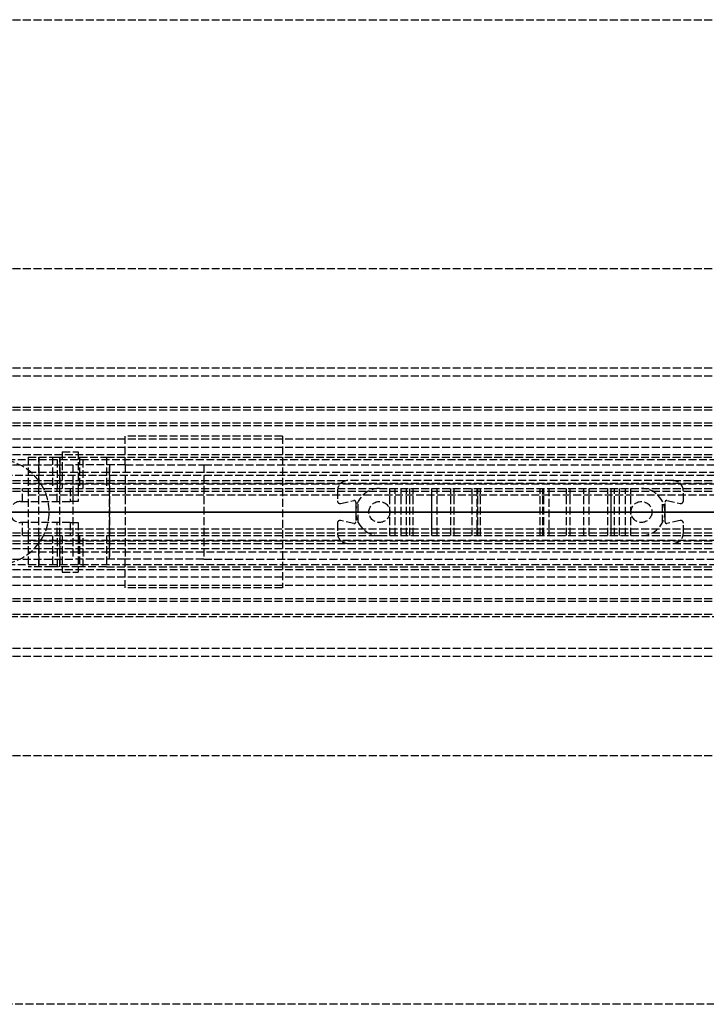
# Model space of a CAD drawing. Header units: millimetres. Extents: x 0 to 2050, y -94 to 94.
# Tile 10 of 14: x 109 to 240, y -94 to 94. Entities that reach past the tile are written whole.
import ezdxf

# ---------------------------------------------------------------- set-up
doc = ezdxf.new("R2010")
doc.units = ezdxf.units.MM
doc.header["$LTSCALE"] = 10
doc.linetypes.add('ALLCAD_Strich', pattern=[0.2, 0.15, -0.05])
doc.layers.add('BESCH_KONT_sich_schn_ansi_2d', color=40, linetype='Continuous')
doc.layers.add('BESCH_KONT_sich_schn_grun_2d', color=10, linetype='Continuous')

msp = doc.modelspace()

# ---------------------------------------------------------------- linework, layer by layer
at = {"layer": 'BESCH_KONT_sich_schn_ansi_2d', "linetype": 'ALLCAD_Strich'}
for p, q in [((0, 0, 2353), (2050, 0, 2353)), ((0, 0, 2359.5), (2050, 0, 2359.5)), ((0, 0, 2359), (2050, 0, 2359)), ((2050, 0, 2362), (0, 0, 2362)), ((2050, 0, 2361.5), (0, 0, 2361.5)), ((0, 0, 26), (1005, 0, 26)), ((0, 0, 2350), (2020, 0, 2350)), ((0, 0, 2350.5), (2020, 0, 2350.5)), ((0, 0, 2355), (2020, 0, 2355)), ((0, 0, 2326.5), (2020, 0, 2326.5)), ((0, 0, 2352.5), (2020, 0, 2352.5)), ((2020, 0, 2325.5), (0, 0, 2325.5)), ((0, 0, 2324), (2020, 0, 2324)), ((0, 0, 26), (1005, 0, 26)), ((0, 0, 25), (1005, 0, 25)), ((965, 0, 2318), (0, 0, 2318)), ((0, 0, 9), (963, 0, 9)), ((0, 0, 8), (963, 0, 8)), ((2050, 0, 2418), (0, 0, 2418)), ((0, 0, 2368), (2050, 0, 2368)), ((0, 0, 2322), (965, 0, 2322)), ((85.61, 0, 2340.5), (119, 0, 2340.5)), ((105, 0, 2288), (115, 0, 2288)), ((109.5, 0, 2340.5), (109.5, 0, 2329.49)), ((116.5, 0, 2329.5), (109.89, 0, 2329.5)), ((111, 0, 2325.48), (409.1, 0, 2325.48)), ((111, 0, 2326.8), (408.02, 0, 2326.8)), ((115.61, 0, 2337.74), (111, 0, 2337.74)), ((111, 0, 2337.74), (111, 0, 2326.8)), ((111, 0, 2326.8), (111, 0, 2325.48)), ((111, 0, 2325.48), (111, 0, 2322)), ((111, 0, 2328.7), (396.95, 0, 2328.7)), ((419.45, 0, 2321.7), (111, 0, 2321.7)), ((111, 0, 2322), (111, 0, 2321.7)), ((115, 0, 2288), (115, 0, 2318)), ((116.6, 0, 2338.31), (115.61, 0, 2337.74)), ((129.5, 0, 2365), (119.5, 0, 2365)), ((119.5, 0, 2365), (119.5, 0, 2362)), ((120.5, 0, 2339), (120.5, 0, 2333.5)), ((125.93, 0, 2343.7), (120.8, 0, 2340.74)), ((125.93, 0, 2343.7), (388.1, 0, 2343.7)), ((126.5, 0, 2359), (126.5, 0, 2362)), ((126.5, 0, 2362), (126.5, 0, 2355)), ((129.5, 0, 2359), (129.5, 0, 2365)), ((129.5, 0, 2355), (129.5, 0, 2359)), ((144.5, 0, 2359), (144.5, 0, 2362)), ((159.5, 0, 2359), (159.5, 0, 2355)), ((172, 0, 2352), (170, 0, 2352)), ((170, 0, 2352), (170, 0, 2350)), ((170.6, 0, 2352), (170.6, 0, 2350)), ((172, 0, 2352), (234, 0, 2352)), ((172, 0, 2352), (172, 0, 2350)), ((234, 0, 2350), (172, 0, 2350)), ((173.14, 0, 2352), (173.14, 0, 2350)), ((173.98, 0, 2347), (173.5, 0, 2350)), ((173.5, 0, 2352), (173.5, 0, 2350)), ((178, 0, 2347), (173.98, 0, 2347)), ((176, 0, 2352), (176, 0, 2347)), ((178, 0, 2350), (178, 0, 2347)), ((178, 0, 2347), (180.01, 0, 2347)), ((180, 0, 2352), (180, 0, 2347)), ((181.01, 0, 2346.73), (182.16, 0, 2346.07)), ((183.16, 0, 2345.8), (184.43, 0, 2345.8)), ((184.43, 0, 2345.8), (183.8, 0, 2343.2)), ((183.8, 0, 2343.2), (183.8, 0, 2342.2)), ((187.96, 0, 2342), (183.84, 0, 2342)), ((188, 0, 2344.39), (188.01, 0, 2344.39)), ((188, 0, 2344.39), (188.01, 0, 2344.39)), ((188, 0, 2344.4), (188.01, 0, 2344.4)), ((188, 0, 2344.4), (188.01, 0, 2344.4)), ((188, 0, 2344.4), (188.01, 0, 2344.4)), ((188, 0, 2344.39), (188.01, 0, 2344.39)), ((188, 0, 2342.2), (188, 0, 2344.4)), ((188, 0, 2344.39), (188.01, 0, 2344.39)), ((188, 0, 2344.39), (188.01, 0, 2344.39)), ((188, 0, 2344.4), (188.01, 0, 2344.4)), ((188, 0, 2344.4), (188.01, 0, 2344.4)), ((188, 0, 2344.4), (188.01, 0, 2344.4)), ((188, 0, 2344.4), (188.01, 0, 2344.4)), ((188, 0, 2344.39), (188.01, 0, 2344.39)), ((188, 0, 2344.39), (188.01, 0, 2344.39)), ((188, 0, 2344.39), (188.01, 0, 2344.39)), ((188.01, 0, 2344.39), (188.01, 0, 2344.39)), ((188.01, 0, 2344.4), (188.01, 0, 2344.39)), ((188.01, 0, 2344.4), (188.01, 0, 2344.4)), ((189, 0, 2345.4), (191.61, 0, 2345.4)), ((192.29, 0, 2345.14), (195.69, 0, 2342)), ((196.62, 0, 2342), (195.69, 0, 2342)), ((196.8, 0, 2342.5), (196.8, 0, 2346.5)), ((197.3, 0, 2347), (208.7, 0, 2347)), ((209.2, 0, 2346.5), (209.2, 0, 2342.5)), ((210.31, 0, 2342), (209.38, 0, 2342)), ((210.31, 0, 2342), (213.71, 0, 2345.14)), ((214.39, 0, 2345.4), (217, 0, 2345.4)), ((218, 0, 2344.4), (218, 0, 2342.2)), ((222.16, 0, 2342), (218.04, 0, 2342)), ((222.2, 0, 2343.2), (221.57, 0, 2345.8)), ((221.57, 0, 2345.8), (222.84, 0, 2345.8)), ((222.2, 0, 2342.2), (222.2, 0, 2343.2)), ((223.84, 0, 2346.07), (224.99, 0, 2346.73)), ((225.99, 0, 2347), (228, 0, 2347)), ((226, 0, 2352), (226, 0, 2347)), ((228, 0, 2350), (228, 0, 2347)), ((232.02, 0, 2347), (228, 0, 2347)), ((230, 0, 2352), (230, 0, 2347)), ((232.5, 0, 2350), (232.02, 0, 2347)), ((232.5, 0, 2352), (232.5, 0, 2350)), ((232.86, 0, 2352), (232.86, 0, 2350)), ((234, 0, 2352), (234, 0, 2350)), ((236, 0, 2352), (234, 0, 2352)), ((235.4, 0, 2352), (235.4, 0, 2350)), ((236, 0, 2352), (236, 0, 2350))]:
    msp.add_line(p, q, dxfattribs=at)
at = {"layer": 'BESCH_KONT_sich_schn_ansi_2d', "linetype": 'ALLCAD_Strich', "extrusion": (0, 1, 0)}
msp.add_circle((-115, 2334), 2, dxfattribs=at)
at = {"layer": 'BESCH_KONT_sich_schn_ansi_2d', "linetype": 'ALLCAD_Strich', "extrusion": (0, -1, 0)}
for centre, radius in [((115, 2334), 2), ((115, 2334), 2), ((119, 2339), 1.5)]:
    msp.add_circle(centre, radius, dxfattribs=at)
for centre, radius, start, end in [((109.89, 2323.5), 6, 90, 125), ((183.16, 2347.8), 2, 240, 270), ((184.3, 2342.2), 0.5, 180, 203.5782), ((187.5, 2342.2), 0.5, 336.4218, 359.9999), ((196, 2342.5), 0.801, 321.3195, 360), ((210, 2342.5), 0.801, 180, 218.6805), ((218.5, 2342.2), 0.5, 180.0001, 203.5782), ((221.7, 2342.2), 0.5, 336.4218, 0), ((222.84, 2347.8), 2, 270, 300)]:
    msp.add_arc(centre, radius, start, end, dxfattribs=at)
at = {"layer": 'BESCH_KONT_sich_schn_ansi_2d', "linetype": 'ALLCAD_Strich', "extrusion": (0, 1, 0)}
for centre, radius, start, end in [((-116.5, 2333.5), 4, 180, 270), ((-119, 2339), 2.5, 135.9783, 344.0144), ((-180.01, 2345), 2, 90, 120), ((-189, 2344.4), 1, 0.0001, 90), ((-191.61, 2344.4), 1, 90, 132.6467), ((-197.3, 2346.5), 0.5, 0, 90), ((-208.7, 2346.5), 0.5, 90, 180), ((-214.39, 2344.4), 1, 47.3533, 90), ((-217, 2344.4), 1, 90, 179.9999), ((-225.99, 2345), 2, 60, 90)]:
    msp.add_arc(centre, radius, start, end, dxfattribs=at)
at = {"layer": 'BESCH_KONT_sich_schn_grun_2d', "linetype": 'ALLCAD_Strich'}
for p, q in [((0, 94), (2050, 94)), ((0, 46.5), (2050, 46.5)), ((0, 27.5), (2050, 27.5)), ((0, 27.5), (2050, 27.5)), ((0, 26), (2050, 26)), ((0, 20), (1005, 20)), ((0, 19.5), (2050, 19.5)), ((0, 17), (2050, 17)), ((0, 16.5), (2020, 16.5)), ((0, 14), (2020, 14)), ((159.5, 14.5), (129.5, 14.5)), ((129.5, 9), (129.5, 14.5)), ((159.5, 14.5), (159.5, -14.5)), ((0, 12.38), (2020, 12.38)), ((117.5, 11.5), (117.5, 4.5)), ((117.5, 11.5), (120.5, 11.5)), ((120.5, 11.5), (120.5, 4.5)), ((0, 11), (1005, 11)), ((105, 10), (900, 10)), ((105, 10), (900, 10)), ((111, 10.5), (111, 4.5)), ((111, 10.5), (115.61, 10.5)), ((113, 10.5), (113, 4.5)), ((113, -10.5), (113, 10.5)), ((115.61, 10.5), (115.61, 4.5)), ((115.61, 10.5), (116.6, 10.5)), ((116.6, 4.5), (116.6, 10.5)), ((116.6, 10.5), (120.8, 10.5)), ((117, 10.5), (117, 4.5)), ((117, -10.5), (117, 10.5)), ((120.8, 10.5), (125.93, 10.5)), ((120.8, 10.5), (120.8, 4.5)), ((121.5, 4.5), (121.5, 10.5)), ((125.93, 10.5), (125.93, 4.5)), ((125.93, 10.5), (388.1, 10.5)), ((0, 9), (119.5, 9)), ((111, 7.63), (408.02, 7.63)), ((129.5, 9), (119.5, 9)), ((119.5, 9), (119.5, -9)), ((126.5, -9), (126.5, 9)), ((126.5, 9), (126.5, -9)), ((129.5, 9), (144.5, 9)), ((129.5, 9), (129.5, -9)), ((144.5, 9), (144.5, -9)), ((144.5, 9), (619.5, 9)), ((2020, 7), (0, 7)), ((0, 6), (172, 6)), ((234, 6), (172, 6)), ((234, 6), (2020, 6)), ((0, 4.5), (2020, 4.5)), ((0, 4), (2020, 4)), ((0.02, 5.5), (2020, 5.5)), ((109.89, 2), (109.89, 4.5)), ((111, 5.4), (409.1, 5.4)), ((111, 4.5), (111, -4.5)), ((116.5, 2), (116.5, 4.5)), ((119, 4.5), (119, 2)), ((120.5, 4.5), (120.5, 2)), ((170, 4), (170, 2.12)), ((180.01, -4.5), (180.01, 4.5)), ((181.01, -4.5), (181.01, 4.5)), ((182.16, -4.5), (182.16, 4.5)), ((183.16, -4.5), (183.16, 4.5)), ((183.8, -4.5), (183.8, 4.5)), ((183.84, -4.5), (183.84, 4.5)), ((184.43, -4.5), (184.43, 4.5)), ((187.96, 4.5), (187.96, -4.5)), ((188, 0.01), (188, 4.5)), ((188, -4.5), (188, 4.5)), ((189, -4.5), (189, 4.5)), ((191.61, -4.5), (191.61, 4.5)), ((192.29, -4.5), (192.29, 4.5)), ((195.69, -4.5), (195.69, 4.5)), ((196.62, 4.5), (196.62, -4.5)), ((196.8, -4.5), (196.8, 4.5)), ((196.8, -4.5), (196.8, 4.5)), ((197.3, -4.5), (197.3, 4.5)), ((208.7, -4.5), (208.7, 4.5)), ((209.2, -4.5), (209.2, 4.5)), ((209.2, -4.5), (209.2, 4.5)), ((209.38, -4.5), (209.38, 4.5)), ((210.31, 4.5), (210.31, -4.5)), ((213.71, -4.5), (213.71, 4.5)), ((214.39, -4.5), (214.39, 4.5)), ((217, -4.5), (217, 4.5)), ((218, -4.5), (218, 4.5)), ((218, -4.5), (218, 4.5)), ((218.04, -4.5), (218.04, 4.5)), ((221.57, -4.5), (221.57, 4.5)), ((222.16, 4.5), (222.16, -4.5)), ((222.2, -4.5), (222.2, 4.5)), ((222.84, -4.5), (222.84, 4.5)), ((223.84, -4.5), (223.84, 4.5)), ((224.99, -4.5), (224.99, 4.5)), ((225.99, -4.5), (225.99, 4.5)), ((236, 2.12), (236, 4)), ((109.5, 2), (119, 2)), ((111, 3.3), (419.45, 3.3)), ((120.5, 2), (119, 2)), ((170.6, 1.63), (173.14, 2.17)), ((173.98, -2.01), (173.98, 2.01)), ((232.02, -2.01), (232.02, 2.01)), ((232.86, 2.17), (235.4, 1.63)), ((173.5, 1.88), (173.5, -1.88)), ((188, 0.01), (188.01, 0.01)), ((188, 0.01), (188, 0.01)), ((188, 0.01), (188.01, 0.01)), ((188, 0.01), (188.01, 0.01)), ((188, 0.01), (188.01, 0.01)), ((188, 0.01), (188.01, 0.01)), ((188, 0.01), (188.01, 0.01)), ((188, 0.01), (188.01, 0.01)), ((188, -0.01), (188, 0.01)), ((188, 0), (188.01, 0)), ((188, 0), (188.01, 0)), ((188, 0), (188.01, 0)), ((188, 0), (188.01, 0)), ((188.01, 0.01), (188.01, 0.01)), ((188.01, 0.01), (188.01, 0.01)), ((188.01, 0), (188.01, 0.01)), ((188.01, 0), (188.01, 0)), ((188.01, 0), (188.01, 0)), ((232.5, -1.88), (232.5, 1.88)), ((173.14, -2.17), (170.6, -1.63)), ((188, 0), (188.01, 0)), ((188, 0), (188.01, 0)), ((188, 0), (188.01, 0)), ((188, 0), (188.01, 0)), ((188, 0), (188.01, 0)), ((188, -0.01), (188, -0.01)), ((188, -0.01), (188.01, -0.01)), ((188, -0.01), (188.01, -0.01)), ((188, -0.01), (188.01, -0.01)), ((188, -0.01), (188.01, -0.01)), ((188, -0.01), (188.01, -0.01)), ((188, -0.01), (188.01, -0.01)), ((188, -0.01), (188.01, -0.01)), ((188, -4.5), (188, -0.01)), ((188.01, 0), (188.01, -0.01)), ((188.01, 0), (188.01, 0)), ((188.01, -0.01), (188.01, -0.01)), ((188.01, -0.01), (188.01, -0.01)), ((235.4, -1.63), (232.86, -2.17)), ((119, -2), (109.5, -2)), ((109.89, -4.5), (109.89, -2)), ((419.45, -3.3), (111, -3.3)), ((116.5, -4.5), (116.5, -2)), ((119, -2), (119, -4.5)), ((119, -2), (120.5, -2)), ((120.5, -2), (120.5, -4.5)), ((170, -2.12), (170, -4)), ((236, -4), (236, -2.12)), ((0, -4), (2020, -4)), ((0, -4.5), (2020, -4.5)), ((0, -5.5), (2020, -5.5)), ((111, -4.5), (111, -10.5)), ((111, -5.4), (409.1, -5.4)), ((113, -4.5), (113, -10.5)), ((115.61, -4.5), (115.61, -10.5)), ((116.6, -10.5), (116.6, -4.5)), ((117, -4.5), (117, -10.5)), ((117.5, -4.5), (117.5, -11.5)), ((120.5, -4.5), (120.5, -11.5)), ((120.8, -4.5), (120.8, -10.5)), ((121.5, -10.5), (121.5, -4.5)), ((125.93, -4.5), (125.93, -10.5)), ((0, -6), (172, -6)), ((0, -7), (2020, -7)), ((172, -6), (234, -6)), ((234, -6), (2020, -6)), ((0, -9), (119.5, -9)), ((111, -7.63), (408.02, -7.63)), ((129.5, -9), (119.5, -9)), ((144.5, -9), (129.5, -9)), ((129.5, -14.5), (129.5, -9)), ((144.5, -9), (619.5, -9)), ((0, -11), (1005, -11)), ((105, -10), (900, -10)), ((105, -10), (900, -10)), ((115.61, -10.5), (111, -10.5)), ((116.6, -10.5), (115.61, -10.5)), ((120.8, -10.5), (116.6, -10.5)), ((125.93, -10.5), (120.8, -10.5)), ((125.93, -10.5), (388.1, -10.5)), ((0, -12.38), (2020, -12.38)), ((117.5, -11.5), (120.5, -11.5)), ((0, -14), (2020, -14)), ((159.5, -14.5), (129.5, -14.5)), ((0, -16.5), (2020, -16.5)), ((0, -17), (2050, -17)), ((0, -19.5), (2050, -19.5)), ((1005, -20), (0, -20)), ((0, -26), (2050, -26)), ((0, -27.5), (2050, -27.5)), ((0, -27.5), (2050, -27.5)), ((0, -46.5), (2050, -46.5)), ((2050, -94), (0, -94))]:
    msp.add_line(p, q, dxfattribs=at)
for centre in [(178, 0), (228, 0)]:
    msp.add_circle(centre, 2, dxfattribs=at)
for centre, radius, start, end in [((105, 0), 10, 270, 90), ((172, 4), 2, 90, 180), ((234, 4), 2, 0, 90), ((178, 0), 4.5, 90, 180), ((228, 0), 4.5, 0, 90), ((109.5, 0), 2, 90, 270), ((170.5, 2.12), 0.5, 180, 282.0948), ((173.2, 1.88), 0.3, 0, 102.0948), ((232.8, 1.88), 0.3, 77.9052, 180), ((235.5, 2.12), 0.5, 257.9052, 0), ((170.5, -2.12), 0.5, 77.9052, 180), ((173.2, -1.88), 0.3, 257.9052, 0), ((178, 0), 4.5, 180, 270), ((228, 0), 4.5, 270, 0), ((232.8, -1.88), 0.3, 180, 282.0948), ((235.5, -2.12), 0.5, 0, 102.0948), ((172, -4), 2, 180, 270), ((234, -4), 2, 270, 0)]:
    msp.add_arc(centre, radius, start, end, dxfattribs=at)

doc.saveas('drawing.dxf')
